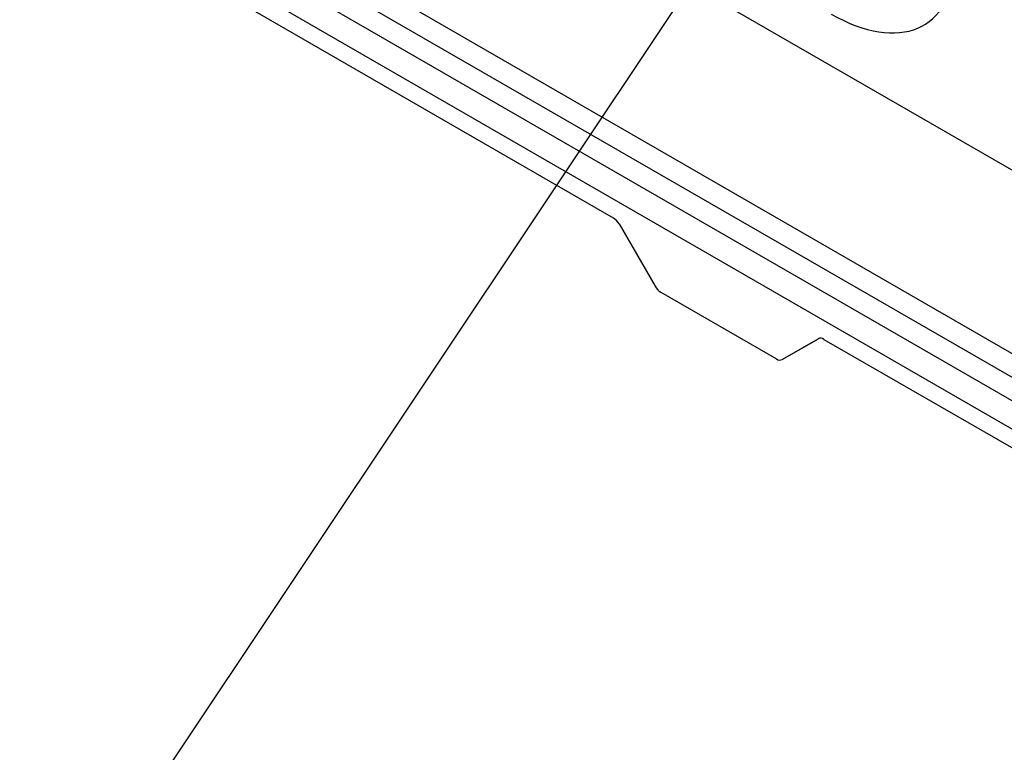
# Model space of a CAD drawing. Header units: millimetres. Extents: x 16386 to 23226, y -7201 to -2390.
# Tile 38 of 94: x 20718 to 20804, y -4613 to -4549. Entities that reach past the tile are written whole.
import ezdxf
from ezdxf import colors
from ezdxf.entities.mleader import LeaderData, LeaderLine
from ezdxf.math import Vec2, Vec3

# ---------------------------------------------------------------- set-up
doc = ezdxf.new("R2010")
doc.units = ezdxf.units.MM
doc.layers.get('0').update_dxf_attribs({"linetype": 'CONTINUOUS'})
doc.layers.add('7标注层', color=4, linetype='CONTINUOUS')
doc.styles.add('标准', font='仿宋GB2312_0.shx', dxfattribs={"width": 0.667})

msp = doc.modelspace()

# ---------------------------------------------------------------- linework, layer by layer
at = {"color": 7, "linetype": 'Continuous', "lineweight": 25}
for p, q in [((20831.538, -4593.679), (20676.488, -4504.171)), ((20831.538, -4595.721), (20674.72, -4505.191)), ((20672.951, -4506.212), (20958.513, -4671.064)), ((20669.257, -4508.162), (20769.727, -4566.162)), ((20670.83, -4507.437), (20831.538, -4600.212)), ((20712.744, -4509.181), (20972.088, -4658.897)), ((20770.227, -4566.69), (20773.348, -4572.096)), ((20773.848, -4572.624), (20783.869, -4578.409)), ((20784.369, -4578.458), (20787.506, -4576.647)), ((20784.369, -4578.458), (20787.49, -4576.656)), ((20787.99, -4576.705), (20831.538, -4601.845))]:
    msp.add_line(p, q, dxfattribs=at)
for centre, radius, start, end in [((20768.963, -4567.386), 1.443, 28.8561, 58.04533), ((20774.612, -4571.4), 1.443, 208.85611, 238.0453), ((20787.697, -4577.114), 0.503, 54.38083, 114.31507), ((20784.162, -4578), 0.503, 234.38311, 294.31282)]:
    msp.add_arc(centre, radius, start, end, dxfattribs=at)
msp.add_ellipse((20788.615, -4537.875), major_axis=(-8.482, 11.278), ratio=0.565784, start_param=2.215742, end_param=3.786538, dxfattribs=at)

# ---------------------------------------------------------------- leaders
at = {"layer": '7标注层', "ltscale": 5}
ml = msp.add_multileader_mtext('Standard', dxfattribs=at)
ml.set_content('5', color=256, style='标准')
ml.set_leader_properties()
ml.build(insert=Vec2(0, 0))
ml.multileader.update_dxf_attribs({"text_right_attachment_type": 6, "dogleg_length": 0.36})
ctx = ml.context
ctx.base_point, ctx.char_height, ctx.plane_origin = Vec3(20601.376, -4747.225), 48, Vec3(20558.632, -4461.815)
ctx.right_attachment = 6
notes = []
notes.append((ctx, [(0, (1, 1, 0), (20619.753, -4780.825), (-1, 0), 0.36, [(0, [(20807.758, -4498.945)], 0, [])])]))
ctx.mtext.insert, ctx.mtext.flow_direction = Vec3(20603.376, -4723.225), 5
for ctx, leaders in notes:
    for number, flags, end, landing, length, lines in leaders:
        leader = LeaderData()
        leader.index, (leader.has_last_leader_line, leader.has_dogleg_vector, leader.attachment_direction) = number, flags
        leader.last_leader_point, leader.dogleg_vector, leader.dogleg_length = Vec3(end), Vec3(landing), length
        for number, points, colour, breaks in lines:
            line = LeaderLine()
            line.index, line.vertices, line.color, line.breaks = number, Vec3.list(points), colors.encode_raw_color(colour), breaks
            leader.lines.append(line)
        ctx.leaders.append(leader)

doc.saveas('drawing.dxf')
